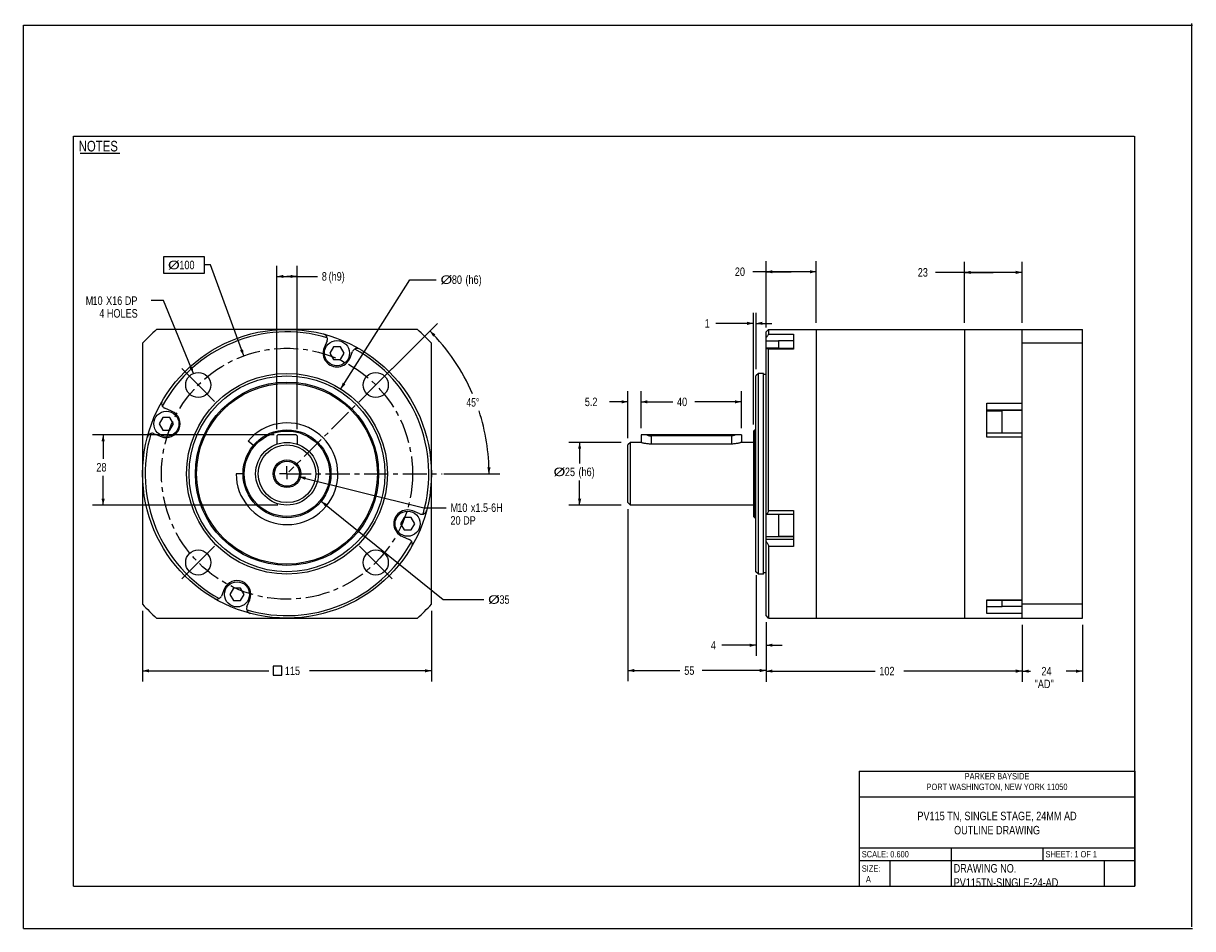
# Model space of a CAD drawing. Header units: millimetres. Extents: x 0 to 279, y 0 to 216.
import ezdxf

# ---------------------------------------------------------------- set-up
doc = ezdxf.new("R2010")
doc.units = ezdxf.units.MM
doc.header["$LTSCALE"] = 15.367
doc.linetypes.add('CENTER', pattern=[0.6, 0.375, -0.075, 0.075, -0.075])
doc.layers.get('0').update_dxf_attribs({"linetype": 'CONTINUOUS'})
doc.layers.add('DEFAULT_1', color=7, linetype='CENTER')
doc.styles.get("Standard").update_dxf_attribs({"font": 'txt', "width": 0.8})
doc.styles.add('TEXTSTYLE_1', font='txt', dxfattribs={"width": 0.8})
doc.dimstyles.new('DIMSTYLE_1', dxfattribs={"dimtxt": 2.032, "dimasz": 1.524, "dimexe": 0.18, "dimexo": 0.0625, "dimgap": 0.09, "dimtad": 0, "dimtih": 1, "dimtoh": 1, "dimlfac": 1.666667, "dimdsep": 46, "dimtxsty": 'STANDARD', "dimblk": '_FILLED', "dimblk1": '_FILLED', "dimblk2": '_FILLED', "dimcen": 0.09, "dimadec": 0, "dimazin": 0, "dimtp": 0.1, "dimtm": 0.1, "dimtfac": 1, "dimtofl": 0, "dimtmove": 0, "dimatfit": 3, "dimldrblk": '_FILLED', "dimfxl": 1, "dimtolj": 1, "dimarcsym": 0})
doc.dimstyles.new('DIMSTYLE_2', dxfattribs={"dimtxt": 2.032, "dimasz": 1.524, "dimexe": 0.18, "dimexo": 0.0625, "dimgap": 0.09, "dimtad": 0, "dimtih": 1, "dimtoh": 1, "dimdec": 1, "dimlfac": 1.666667, "dimdsep": 46, "dimtxsty": 'STANDARD', "dimblk": '_FILLED', "dimblk1": '_FILLED', "dimblk2": '_FILLED', "dimcen": 0.09, "dimadec": 0, "dimazin": 0, "dimtp": 0.5, "dimtm": 0.5, "dimtfac": 1, "dimtdec": 1, "dimtofl": 0, "dimtmove": 0, "dimatfit": 3, "dimldrblk": '_FILLED', "dimfxl": 1, "dimtolj": 1, "dimarcsym": 0})
doc.dimstyles.new('DIMSTYLE_3', dxfattribs={"dimtxt": 2.032, "dimasz": 1.524, "dimexe": 0.18, "dimexo": 0.0625, "dimgap": 0.09, "dimtad": 0, "dimtih": 1, "dimtoh": 1, "dimlfac": 1.666667, "dimdsep": 46, "dimtxsty": 'STANDARD', "dimblk": '_FILLED', "dimblk1": '_FILLED', "dimblk2": '_FILLED', "dimcen": 0.09, "dimadec": 0, "dimazin": 0, "dimtp": 0.1, "dimtm": 0.1, "dimtfac": 1, "dimtofl": 0, "dimtmove": 0, "dimatfit": 3, "dimldrblk": '_FILLED', "dimfxl": 1, "dimtolj": 1, "dimarcsym": 0})
doc.dimstyles.new('DIMSTYLE_4', dxfattribs={"dimtxt": 2.032, "dimasz": 1.524, "dimexe": 0.18, "dimexo": 0.0625, "dimgap": 0.09, "dimtad": 0, "dimtih": 1, "dimtoh": 1, "dimdec": 3, "dimlfac": 1.666667, "dimdsep": 46, "dimtxsty": 'STANDARD', "dimblk": '_FILLED', "dimblk1": '_FILLED', "dimblk2": '_FILLED', "dimcen": 0.09, "dimadec": 0, "dimazin": 0, "dimtp": 0.001, "dimtm": 0.001, "dimtfac": 1, "dimtdec": 3, "dimtofl": 0, "dimtmove": 0, "dimatfit": 3, "dimldrblk": '_FILLED', "dimfxl": 1, "dimtolj": 1, "dimarcsym": 0})
doc.dimstyles.new('DIMSTYLE_5', dxfattribs={"dimtxt": 2.032, "dimasz": 1.524, "dimexe": 0.18, "dimexo": 0.0625, "dimgap": 0.09, "dimtad": 0, "dimtih": 1, "dimtoh": 1, "dimdec": 3, "dimlfac": 1.666667, "dimdsep": 46, "dimtxsty": 'STANDARD', "dimblk": '_FILLED', "dimblk1": '_FILLED', "dimblk2": '_FILLED', "dimcen": 0.09, "dimadec": 0, "dimazin": 0, "dimtp": 0.001, "dimtm": 0.001, "dimtfac": 1, "dimtdec": 3, "dimtofl": 0, "dimtmove": 0, "dimatfit": 3, "dimldrblk": '_FILLED', "dimfxl": 1, "dimtolj": 1, "dimarcsym": 0})
doc.dimstyles.new('DIMSTYLE_6', dxfattribs={"dimtxt": 2.032, "dimasz": 1.524, "dimexe": 0.18, "dimexo": 0.0625, "dimgap": 0.09, "dimtad": 0, "dimtih": 1, "dimtoh": 1, "dimdec": 3, "dimlfac": 1.666667, "dimdsep": 46, "dimtxsty": 'STANDARD', "dimblk": '_FILLED', "dimblk1": '_FILLED', "dimblk2": '_FILLED', "dimcen": 0.09, "dimadec": 0, "dimazin": 0, "dimtm": 0.019, "dimtfac": 1, "dimtdec": 3, "dimtofl": 0, "dimtmove": 0, "dimatfit": 3, "dimldrblk": '_FILLED', "dimfxl": 1, "dimtolj": 1, "dimarcsym": 0})

# ---------------------------------------------------------------- blocks, each defined once
blk = doc.blocks.new('_FILLED')
at = {"color": 0, "linetype": 'BYBLOCK'}
blk.add_solid([(0, 0), (-1, 0.25), (-1, -0.25)], dxfattribs=at)
blk = doc.blocks.new('*D0')
at = {"color": 2, "linetype": 'CONTINUOUS'}
for p, q in [((144.47, 100.21), (144.47, 59.13)), ((177.47, 73.21), (177.47, 59.13)), ((144.47, 61.67), (156.9, 61.67)), ((177.47, 61.67), (162.19, 61.67))]:
    blk.add_line(p, q, dxfattribs=at)
at = {"color": 2, "linetype": 'CONTINUOUS', "xscale": 1.524, "yscale": 1.524, "zscale": 1.524, "rotation": 180}
blk.add_blockref('_FILLED', (144.47, 61.67), dxfattribs=at)
at = {"color": 2, "linetype": 'CONTINUOUS', "xscale": 1.524, "yscale": 1.524, "zscale": 1.524}
blk.add_blockref('_FILLED', (177.47, 61.67), dxfattribs=at)
at = {"color": 2, "linetype": 'CONTINUOUS', "width": 0.8}
blk.add_text('55', height=2.032, dxfattribs=at).set_placement((157.92, 60.65))
blk = doc.blocks.new('*D1')
at = {"color": 2, "linetype": 'CONTINUOUS'}
for p, q in [((88.09, 133.79), (98.93, 144.63)), ((100.46, 108.69), (113.82, 108.69))]:
    blk.add_line(p, q, dxfattribs=at)
for start, end in [(23.28, 45), (0, 18.1227)]:
    blk.add_arc((62.99, 108.69), 48.28, start, end, dxfattribs=at)
for points in [[(98.47, 142), (97.13, 142.83), (97.92, 141.47)], [(110.87, 110.21), (111.28, 108.69), (111.63, 110.22)]]:
    blk.add_solid(points, dxfattribs=at)
at = {"color": 2, "linetype": 'CONTINUOUS', "width": 0.755556}
blk.add_text('45%%d', height=2.032, dxfattribs=at).set_placement((105.86, 124.73))
blk = doc.blocks.new('*D2')
at = {"color": 2, "linetype": 'CONTINUOUS'}
for p, q in [((177.47, 143.61), (177.47, 159.51)), ((189.47, 144.78), (189.47, 159.51)), ((183.47, 156.97), (174.28, 156.97)), ((177.47, 156.97), (183.47, 156.97)), ((189.47, 156.97), (183.47, 156.97))]:
    blk.add_line(p, q, dxfattribs=at)
at = {"color": 2, "linetype": 'CONTINUOUS', "xscale": 1.524, "yscale": 1.524, "zscale": 1.524, "rotation": 180}
blk.add_blockref('_FILLED', (177.47, 156.97), dxfattribs=at)
at = {"color": 2, "linetype": 'CONTINUOUS', "xscale": 1.524, "yscale": 1.524, "zscale": 1.524}
blk.add_blockref('_FILLED', (189.47, 156.97), dxfattribs=at)
at = {"color": 2, "linetype": 'CONTINUOUS', "width": 0.8}
blk.add_text('20', height=2.032, dxfattribs=at).set_placement((170.02, 155.95))
blk = doc.blocks.new('*D3')
at = {"color": 2, "linetype": 'CONTINUOUS'}
for p, q in [((144.47, 125.88), (140.05, 125.88)), ((144.47, 117.18), (144.47, 128.42)), ((147.59, 119.58), (147.59, 128.42)), ((147.59, 125.88), (151.4, 125.88))]:
    blk.add_line(p, q, dxfattribs=at)
at = {"color": 2, "linetype": 'CONTINUOUS', "xscale": 1.524, "yscale": 1.524, "zscale": 1.524}
blk.add_blockref('_FILLED', (144.47, 125.88), dxfattribs=at)
at = {"color": 2, "linetype": 'CONTINUOUS', "xscale": 1.524, "yscale": 1.524, "zscale": 1.524, "rotation": 180}
blk.add_blockref('_FILLED', (147.59, 125.88), dxfattribs=at)
at = {"color": 2, "linetype": 'CONTINUOUS', "width": 0.8}
blk.add_text('5.2', height=2.032, dxfattribs=at).set_placement((134.16, 124.86))
blk = doc.blocks.new('*D4')
at = {"color": 2, "linetype": 'CONTINUOUS'}
for p, q in [((147.59, 119.58), (147.59, 128.42)), ((147.59, 125.88), (155.17, 125.88)), ((171.59, 125.88), (160.45, 125.88)), ((171.59, 119.58), (171.59, 128.42))]:
    blk.add_line(p, q, dxfattribs=at)
at = {"color": 2, "linetype": 'CONTINUOUS', "xscale": 1.524, "yscale": 1.524, "zscale": 1.524, "rotation": 180}
blk.add_blockref('_FILLED', (147.59, 125.88), dxfattribs=at)
at = {"color": 2, "linetype": 'CONTINUOUS', "xscale": 1.524, "yscale": 1.524, "zscale": 1.524}
blk.add_blockref('_FILLED', (171.59, 125.88), dxfattribs=at)
at = {"color": 2, "linetype": 'CONTINUOUS', "width": 0.8}
blk.add_text('40', height=2.032, dxfattribs=at).set_placement((156.19, 124.86))
blk = doc.blocks.new('*D5')
at = {"color": 2, "linetype": 'CONTINUOUS'}
for p, q in [((59.95, 117.99), (16.52, 117.99)), ((19.06, 117.99), (19.06, 112.27)), ((19.06, 101.19), (19.06, 108.21)), ((60.79, 101.19), (16.52, 101.19))]:
    blk.add_line(p, q, dxfattribs=at)
at = {"color": 2, "linetype": 'CONTINUOUS', "xscale": 1.524, "yscale": 1.524, "zscale": 1.524}
for p, rotation in [((19.06, 117.99), 90), ((19.06, 101.19), 270)]:
    blk.add_blockref('_FILLED', p, dxfattribs=dict(at, rotation=rotation))
at = {"color": 2, "linetype": 'CONTINUOUS', "width": 0.8}
blk.add_text('28', height=2.032, dxfattribs=at).set_placement((17.44, 109.23))
blk = doc.blocks.new('*D6')
at = {"color": 2, "linetype": 'CONTINUOUS'}
for p, q in [((60.59, 119.35), (60.59, 158.39)), ((65.39, 119.35), (65.39, 158.39)), ((60.59, 155.85), (62.99, 155.85)), ((65.39, 155.85), (62.99, 155.85)), ((62.99, 155.85), (70.29, 155.85))]:
    blk.add_line(p, q, dxfattribs=at)
at = {"color": 2, "linetype": 'CONTINUOUS', "xscale": 1.524, "yscale": 1.524, "zscale": 1.524, "rotation": 180}
blk.add_blockref('_FILLED', (60.59, 155.85), dxfattribs=at)
at = {"color": 2, "linetype": 'CONTINUOUS', "xscale": 1.524, "yscale": 1.524, "zscale": 1.524}
blk.add_blockref('_FILLED', (65.39, 155.85), dxfattribs=at)
at = {"color": 2, "linetype": 'CONTINUOUS', "width": 0.8}
for s, height, p in [('8', 2.03, (71.31, 154.84)), ('(h9)', 2.032, (72.93, 154.84))]:
    blk.add_text(s, height=height, dxfattribs=at).set_placement(p)
blk = doc.blocks.new('*D7')
at = {"color": 2, "linetype": 'CONTINUOUS'}
for p, q in [((174.47, 120.48), (174.47, 147.17)), ((175.07, 133.68), (175.07, 147.17)), ((174.47, 144.63), (165.45, 144.63)), ((175.07, 144.63), (178.88, 144.63))]:
    blk.add_line(p, q, dxfattribs=at)
at = {"color": 2, "linetype": 'CONTINUOUS', "xscale": 1.524, "yscale": 1.524, "zscale": 1.524}
blk.add_blockref('_FILLED', (174.47, 144.63), dxfattribs=at)
at = {"color": 2, "linetype": 'CONTINUOUS', "xscale": 1.524, "yscale": 1.524, "zscale": 1.524, "rotation": 180}
blk.add_blockref('_FILLED', (175.07, 144.63), dxfattribs=at)
at = {"color": 2, "linetype": 'CONTINUOUS', "width": 0.8}
blk.add_text('1', height=2.03, dxfattribs=at).set_placement((162.81, 143.61))
blk = doc.blocks.new('*D8')
at = {"color": 2, "linetype": 'CONTINUOUS'}
for p, q in [((71.17, 102.11), (100.34, 78.64)), ((100.34, 78.64), (110.03, 78.64))]:
    blk.add_line(p, q, dxfattribs=at)
at = {"color": 2, "linetype": 'CONTINUOUS', "xscale": 1.524, "yscale": 1.524, "zscale": 1.524, "rotation": 141.172478}
blk.add_blockref('_FILLED', (71.17, 102.11), dxfattribs=at)
at = {"color": 2, "linetype": 'CONTINUOUS'}
for s, width, p in [('%%c', 1.333333, (111.05, 77.62)), ('35', 0.8, (113.76, 77.62))]:
    blk.add_text(s, height=2.032, dxfattribs=dict(at, width=width)).set_placement(p)
blk = doc.blocks.new('*D9')
at = {"color": 2, "linetype": 'CONTINUOUS'}
for p, q in [((28.49, 75.93), (28.49, 59.07)), ((97.49, 75.93), (97.49, 59.07)), ((28.49, 61.61), (58.67, 61.61)), ((97.49, 61.61), (68.37, 61.61))]:
    blk.add_line(p, q, dxfattribs=at)
at = {"color": 2, "linetype": 'CONTINUOUS', "xscale": 1.524, "yscale": 1.524, "zscale": 1.524, "rotation": 180}
blk.add_blockref('_FILLED', (28.49, 61.61), dxfattribs=at)
at = {"color": 2, "linetype": 'CONTINUOUS', "xscale": 1.524, "yscale": 1.524, "zscale": 1.524}
blk.add_blockref('_FILLED', (97.49, 61.61), dxfattribs=at)
at = {"color": 2, "linetype": 'CONTINUOUS', "width": 0.8}
blk.add_text('115', height=2.032, dxfattribs=at).set_placement((62.48, 60.59))
blk = doc.blocks.new('*D10')
at = {"color": 2, "linetype": 'CONTINUOUS'}
for p, q in [((224.87, 144.78), (224.87, 159.35)), ((238.67, 144.78), (238.67, 159.35)), ((231.77, 156.81), (217.98, 156.81)), ((224.87, 156.81), (231.77, 156.81)), ((238.67, 156.81), (231.77, 156.81))]:
    blk.add_line(p, q, dxfattribs=at)
at = {"color": 2, "linetype": 'CONTINUOUS', "xscale": 1.524, "yscale": 1.524, "zscale": 1.524, "rotation": 180}
blk.add_blockref('_FILLED', (224.87, 156.81), dxfattribs=at)
at = {"color": 2, "linetype": 'CONTINUOUS', "xscale": 1.524, "yscale": 1.524, "zscale": 1.524}
blk.add_blockref('_FILLED', (238.67, 156.81), dxfattribs=at)
at = {"color": 2, "linetype": 'CONTINUOUS', "width": 0.8}
blk.add_text('23', height=2.032, dxfattribs=at).set_placement((213.72, 155.8))
blk = doc.blocks.new('*D11')
at = {"color": 2, "linetype": 'CONTINUOUS'}
for p, q in [((177.47, 73.21), (177.47, 59)), ((238.67, 72.61), (238.67, 59)), ((177.47, 61.54), (203.51, 61.54)), ((238.67, 61.54), (210.42, 61.54))]:
    blk.add_line(p, q, dxfattribs=at)
at = {"color": 2, "linetype": 'CONTINUOUS', "xscale": 1.524, "yscale": 1.524, "zscale": 1.524, "rotation": 180}
blk.add_blockref('_FILLED', (177.47, 61.54), dxfattribs=at)
at = {"color": 2, "linetype": 'CONTINUOUS', "xscale": 1.524, "yscale": 1.524, "zscale": 1.524}
blk.add_blockref('_FILLED', (238.67, 61.54), dxfattribs=at)
at = {"color": 2, "linetype": 'CONTINUOUS', "width": 0.8}
blk.add_text('102', height=2.032, dxfattribs=at).set_placement((204.53, 60.52))
blk = doc.blocks.new('*D12')
at = {"color": 2, "linetype": 'CONTINUOUS'}
for p, q in [((238.67, 72.61), (238.67, 58.98)), ((253.07, 72.61), (253.07, 58.98)), ((238.67, 61.52), (240.63, 61.52)), ((253.07, 61.52), (249.16, 61.52))]:
    blk.add_line(p, q, dxfattribs=at)
at = {"color": 2, "linetype": 'CONTINUOUS', "xscale": 1.524, "yscale": 1.524, "zscale": 1.524, "rotation": 180}
blk.add_blockref('_FILLED', (238.67, 61.52), dxfattribs=at)
at = {"color": 2, "linetype": 'CONTINUOUS', "xscale": 1.524, "yscale": 1.524, "zscale": 1.524}
blk.add_blockref('_FILLED', (253.07, 61.52), dxfattribs=at)
at = {"color": 2, "linetype": 'CONTINUOUS', "width": 0.8}
for s, p in [('24', (243.27, 60.5)), ('"AD"', (241.64, 57.46))]:
    blk.add_text(s, height=2.032, dxfattribs=at).set_placement(p)
blk = doc.blocks.new('*D13')
at = {"color": 2, "linetype": 'CONTINUOUS'}
for p, q in [((142.88, 116.19), (130.38, 116.19)), ((132.92, 116.19), (132.92, 111.18)), ((132.92, 101.19), (132.92, 107.12)), ((142.88, 101.19), (130.38, 101.19))]:
    blk.add_line(p, q, dxfattribs=at)
at = {"color": 2, "linetype": 'CONTINUOUS', "xscale": 1.524, "yscale": 1.524, "zscale": 1.524}
for p, rotation in [((132.92, 116.19), 90), ((132.92, 101.19), 270)]:
    blk.add_blockref('_FILLED', p, dxfattribs=dict(at, rotation=rotation))
at = {"color": 2, "linetype": 'CONTINUOUS'}
for s, width, p in [('%%c', 1.333333, (126.69, 108.13)), ('25', 0.8, (129.4, 108.13)), ('(h6)', 0.8, (132.65, 108.13))]:
    blk.add_text(s, height=2.032, dxfattribs=dict(at, width=width)).set_placement(p)
blk = doc.blocks.new('*D14')
at = {"color": 2, "linetype": 'CONTINUOUS'}
for p, q in [((65.91, 107.97), (95.73, 100.59)), ((95.73, 100.59), (101.04, 100.59))]:
    blk.add_line(p, q, dxfattribs=at)
at = {"color": 2, "linetype": 'CONTINUOUS', "xscale": 1.524, "yscale": 1.524, "zscale": 1.524, "rotation": 166.092579}
blk.add_blockref('_FILLED', (65.91, 107.97), dxfattribs=at)
at = {"color": 2, "linetype": 'CONTINUOUS', "width": 0.8}
for s, height, p in [('M', 2.03, (102.05, 99.57)), ('10', 2.032, (103.68, 99.57)), ('x1.5-6H', 2.032, (106.93, 99.57)), ('20 DP', 2.032, (102.05, 96.52))]:
    blk.add_text(s, height=height, dxfattribs=at).set_placement(p)
blk = doc.blocks.new('*D15')
at = {"color": 2, "linetype": 'CONTINUOUS'}
for p, q in [((33.5, 150.07), (30.53, 150.07)), ((40.64, 132.68), (33.5, 150.07))]:
    blk.add_line(p, q, dxfattribs=at)
at = {"color": 2, "linetype": 'CONTINUOUS', "xscale": 1.524, "yscale": 1.524, "zscale": 1.524, "rotation": 292.324543}
blk.add_blockref('_FILLED', (40.64, 132.68), dxfattribs=at)
at = {"color": 2, "linetype": 'CONTINUOUS', "width": 0.8}
for s, height, p in [('M', 2.03, (14.89, 149.05)), ('10', 2.032, (16.51, 149.05)), ('X16 DP', 2.032, (19.76, 149.05)), ('4 HOLES', 2.032, (18.14, 146))]:
    blk.add_text(s, height=height, dxfattribs=at).set_placement(p)
blk = doc.blocks.new('*D16')
at = {"color": 2, "linetype": 'CONTINUOUS'}
for p, q in [((44.69, 158.59), (43.17, 158.59)), ((52.66, 136.86), (44.69, 158.59))]:
    blk.add_line(p, q, dxfattribs=at)
at = {"color": 2, "linetype": 'CONTINUOUS', "xscale": 1.524, "yscale": 1.524, "zscale": 1.524, "rotation": 290.145529}
blk.add_blockref('_FILLED', (52.66, 136.86), dxfattribs=at)
at = {"color": 2, "linetype": 'CONTINUOUS'}
for s, width, p in [('%%c', 1.333333, (34.56, 157.57)), ('100', 0.8, (37.27, 157.57))]:
    blk.add_text(s, height=2.032, dxfattribs=dict(at, width=width)).set_placement(p)
blk = doc.blocks.new('*D17')
at = {"color": 2, "linetype": 'CONTINUOUS'}
for p, q in [((75.82, 128.97), (92.33, 155.07)), ((92.33, 155.07), (98.66, 155.07))]:
    blk.add_line(p, q, dxfattribs=at)
at = {"color": 2, "linetype": 'CONTINUOUS', "xscale": 1.524, "yscale": 1.524, "zscale": 1.524, "rotation": 237.684326}
blk.add_blockref('_FILLED', (75.82, 128.97), dxfattribs=at)
at = {"color": 2, "linetype": 'CONTINUOUS'}
for s, width, p in [('%%c', 1.333333, (99.68, 154.06)), ('80', 0.8, (102.39, 154.06)), ('(h6)', 0.8, (105.64, 154.06))]:
    blk.add_text(s, height=2.032, dxfattribs=dict(at, width=width)).set_placement(p)
blk = doc.blocks.new('*D18')
at = {"color": 2, "linetype": 'CONTINUOUS'}
for p, q in [((175.07, 84.46), (175.07, 65.18)), ((177.47, 72.23), (177.47, 65.18)), ((175.07, 67.72), (166.92, 67.72)), ((177.47, 67.72), (181.28, 67.72))]:
    blk.add_line(p, q, dxfattribs=at)
at = {"color": 2, "linetype": 'CONTINUOUS', "xscale": 1.524, "yscale": 1.524, "zscale": 1.524}
blk.add_blockref('_FILLED', (175.07, 67.72), dxfattribs=at)
at = {"color": 2, "linetype": 'CONTINUOUS', "xscale": 1.524, "yscale": 1.524, "zscale": 1.524, "rotation": 180}
blk.add_blockref('_FILLED', (177.47, 67.72), dxfattribs=at)
at = {"color": 2, "linetype": 'CONTINUOUS', "width": 0.8}
blk.add_text('4', height=2.03, dxfattribs=at).set_placement((164.28, 66.7))

msp = doc.modelspace()

# ---------------------------------------------------------------- linework, layer by layer
at = {"color": 7, "linetype": 'CONTINUOUS'}
for p, q in [((0, 0), (0, 215.9)), ((0, 215.9), (279.4, 215.9)), ((279.24655, 0.41431), (279.24655, 216.31431)), ((11.938, 10.16), (11.938, 189.36238)), ((11.938, 189.36238), (265.43, 189.36238)), ((265.57424, 10.16), (265.57424, 189.36238)), ((13.55318, 185.32161), (23.03317, 185.32161)), ((94.17019, 143.1932), (31.81636, 143.1932)), ((178.0656, 143.1932), (177.4656, 142.5932)), ((177.4656, 138.48691), (177.4656, 142.59315)), ((178.0656, 143.1932), (178.0656, 142.05881)), ((178.0656, 143.1932), (253.0656, 143.1932)), ((189.4656, 143.1932), (189.4656, 74.1932)), ((224.8656, 143.1932), (224.8656, 74.1932)), ((238.6656, 74.1932), (238.6656, 143.1932)), ((253.0656, 74.1932), (253.0656, 143.1932)), ((28.49327, 139.87012), (28.49327, 77.51629)), ((72.57093, 140.43904), (71.88419, 138.7811)), ((97.49327, 77.51629), (97.49327, 139.87012)), ((180.46591, 140.51824), (180.46591, 138.65411)), ((180.46591, 140.51824), (184.0656, 140.51824)), ((184.0656, 142.05881), (184.0656, 138.49054)), ((253.0656, 139.87012), (238.6656, 139.87012)), ((74.06697, 139.01824), (73.20095, 137.51824)), ((73.20095, 137.51824), (74.06697, 136.01825)), ((75.79902, 139.01824), (74.06697, 139.01824)), ((76.66504, 137.51824), (75.79902, 139.01824)), ((75.79902, 136.01825), (76.66504, 137.51824)), ((77.9818, 136.25539), (78.66854, 137.91333)), ((177.4656, 99.02421), (177.4656, 138.48682)), ((184.0656, 138.65411), (177.90532, 138.65411)), ((178.0656, 99.919), (178.0656, 138.49054)), ((74.06697, 136.01825), (75.79902, 136.01825)), ((175.6656, 132.69035), (175.0656, 132.09035)), ((175.0656, 85.29605), (175.0656, 132.09035)), ((175.6656, 84.69605), (175.6656, 132.69035)), ((176.8656, 132.69035), (175.6656, 132.69035)), ((176.8656, 84.69633), (176.8656, 132.69007)), ((177.4656, 132.3932), (176.8656, 132.3932)), ((35.43109, 123.68173), (33.77314, 124.36847)), ((230.2656, 117.4674), (230.2656, 125.57398)), ((238.6656, 123.86804), (230.2656, 123.86804)), ((233.86529, 123.63292), (230.2656, 123.63292)), ((233.86529, 118.36221), (233.86529, 123.63292)), ((33.30221, 122.13292), (32.43618, 120.63293)), ((32.43618, 120.63293), (33.30221, 119.13293)), ((35.03425, 122.13292), (33.30221, 122.13292)), ((35.90028, 120.63293), (35.03425, 122.13292)), ((35.03425, 119.13293), (35.90028, 120.63293)), ((31.24743, 118.27087), (32.90537, 117.58412)), ((33.30221, 119.13293), (35.03425, 119.13293)), ((60.82127, 117.99319), (60.59267, 117.76459)), ((60.59267, 117.76459), (60.59267, 115.79883)), ((65.16467, 117.99319), (60.82127, 117.99319)), ((65.16467, 117.99319), (65.39327, 117.76459)), ((65.39327, 117.76459), (65.39327, 115.79883)), ((147.58607, 117.99319), (147.58607, 116.15585)), ((171.58602, 117.99319), (147.58607, 117.99319)), ((169.18572, 117.76459), (149.98637, 117.76459)), ((171.58602, 117.99319), (171.58602, 116.1932)), ((174.46572, 118.8932), (174.76572, 119.1932)), ((174.46572, 118.8932), (174.46572, 98.4932)), ((174.76572, 119.1932), (174.76572, 98.1932)), ((174.76572, 119.1932), (175.0656, 119.1932)), ((238.6656, 118.36221), (230.2656, 118.36221)), ((54.97467, 115.42161), (53.68284, 116.50558)), ((145.06572, 116.1932), (144.46572, 115.5932)), ((144.46572, 101.7932), (144.46572, 115.5932)), ((145.06572, 101.1932), (145.06572, 116.1932)), ((147.46572, 116.1932), (145.06572, 116.1932)), ((169.18572, 115.79883), (149.86572, 115.79883)), ((174.46572, 116.1932), (171.58572, 116.1932)), ((52.49327, 108.6932), (50.83937, 108.6932)), ((145.06572, 101.1932), (144.46572, 101.7932)), ((174.46572, 101.1932), (145.06572, 101.1932)), ((90.95229, 98.25348), (90.08627, 96.75348)), ((92.68434, 98.25348), (90.95229, 98.25348)), ((93.55036, 96.75348), (92.68434, 98.25348)), ((94.73911, 99.11554), (93.08117, 99.80228)), ((174.46572, 98.4932), (174.76572, 98.1932)), ((174.76572, 98.1932), (175.0656, 98.1932)), ((177.4656, 99.02419), (184.0656, 99.02419)), ((177.4656, 74.79325), (177.4656, 99.01496)), ((180.46591, 99.02419), (180.46591, 93.75349)), ((184.0656, 99.919), (184.0656, 91.30445)), ((90.08627, 96.75348), (90.95229, 95.25348)), ((90.95229, 95.25348), (92.68434, 95.25348)), ((92.68434, 95.25348), (93.55036, 96.75348)), ((90.55546, 93.70468), (92.2134, 93.01793)), ((180.46591, 93.75349), (184.0656, 93.75349)), ((178.0656, 91.30445), (178.0656, 74.1932)), ((175.6656, 84.69605), (175.0656, 85.29605)), ((176.8656, 84.69605), (175.6656, 84.69605)), ((177.4656, 84.9932), (176.8656, 84.9932)), ((48.00475, 81.13102), (47.318, 79.47307)), ((50.18752, 81.36816), (49.3215, 79.86816)), ((51.91957, 81.36816), (50.18752, 81.36816)), ((52.7856, 79.86816), (51.91957, 81.36816)), ((49.3215, 79.86816), (50.18752, 78.36816)), ((50.18752, 78.36816), (51.91957, 78.36816)), ((51.91957, 78.36816), (52.7856, 79.86816)), ((53.41561, 76.94736), (54.10235, 78.60531)), ((230.2656, 75.3276), (230.2656, 78.60518)), ((230.2656, 78.45172), (238.6656, 78.45172)), ((233.86529, 76.86817), (233.86529, 78.45172)), ((233.86529, 76.86817), (230.2656, 76.86817)), ((253.0656, 77.51629), (238.6656, 77.51629)), ((31.81636, 74.1932), (94.17019, 74.1932)), ((178.0656, 74.1932), (177.4656, 74.7932)), ((178.0656, 74.1932), (253.0656, 74.1932)), ((11.938, 10.16), (265.43, 10.16)), ((0, 0), (279.4, 0))]:
    msp.add_line(p, q, dxfattribs=at)
at = {"color": 2, "linetype": 'CONTINUOUS'}
for p, q in [((33.54737, 156.55571), (33.54737, 160.61971)), ((33.54737, 160.61971), (43.16551, 160.61971)), ((43.16551, 160.61971), (43.16551, 156.55571)), ((43.16551, 156.55571), (33.54737, 156.55571)), ((199.74464, 37.58884), (265.58144, 37.58884)), ((199.74464, 37.58884), (199.74464, 10.15684)), ((265.58144, 37.58884), (265.58144, 10.15684)), ((199.74464, 31.49284), (265.58144, 31.49284)), ((199.74464, 19.30084), (265.58144, 19.30084)), ((221.69024, 19.30084), (221.69024, 10.15684)), ((243.63584, 19.30084), (243.63584, 16.25284)), ((199.74464, 16.25284), (265.58144, 16.25284)), ((207.05984, 16.25284), (207.05984, 10.15684)), ((258.26624, 16.25284), (258.26624, 10.15684)), ((199.74464, 10.15684), (265.58144, 10.15684))]:
    msp.add_line(p, q, dxfattribs=at)
at = {"color": 9, "linetype": 'CONTINUOUS'}
for p, q in [((177.4656, 140.43904), (180.46591, 140.43904)), ((178.0656, 142.05881), (184.0656, 142.05881)), ((177.4656, 138.7811), (180.46591, 138.7811)), ((184.0656, 138.49054), (178.0656, 138.49054)), ((230.2656, 125.57398), (238.6656, 125.57398)), ((230.2656, 123.87817), (238.6656, 123.87817)), ((149.98637, 117.76459), (149.98637, 115.79883)), ((169.18572, 117.76459), (169.18572, 115.79883)), ((238.6656, 117.4674), (230.2656, 117.4674)), ((178.0656, 99.919), (184.0656, 99.919)), ((177.4656, 93.70468), (184.0656, 93.70468)), ((184.0656, 93.01793), (177.4656, 93.01793)), ((184.0656, 91.30445), (178.0656, 91.30445)), ((230.2656, 78.60518), (238.6656, 78.60518)), ((238.6656, 76.94736), (233.86529, 76.94736)), ((238.6656, 75.3276), (230.2656, 75.3276))]:
    msp.add_line(p, q, dxfattribs=at)
at = {"color": 2, "linetype": 'CONTINUOUS'}
msp.add_lwpolyline([(59.68174, 60.59059), (61.79841, 60.59059), (61.79841, 62.70725), (59.68174, 62.70725), (59.68174, 60.59059)], dxfattribs=at)
at = {"color": 7, "linetype": 'CONTINUOUS'}
for centre, radius in [((62.99327, 108.6932), 34.5), ((74.93299, 137.51824), 2.99999), ((41.78007, 129.90641), 3), ((62.99327, 108.6932), 23.99715), ((62.99327, 108.6932), 23.39715), ((84.20647, 129.90641), 3), ((62.99327, 108.6932), 21.90285), ((62.99327, 108.6932), 21.60285), ((34.16823, 120.63293), 2.99999), ((62.99327, 108.6932), 10.5), ((62.99327, 108.6932), 10.2), ((62.99327, 108.6932), 7.5), ((62.99327, 108.6932), 6.9), ((62.99327, 108.6932), 3.3), ((62.99327, 108.6932), 3), ((91.81831, 96.75348), 2.99999), ((41.78007, 87.48), 3), ((84.20647, 87.48), 3), ((51.05355, 79.86816), 2.99999)]:
    msp.add_circle(centre, radius, dxfattribs=at)
for centre, radius, start, end in [((62.99327, 108.6932), 46.5, 132.1034489, 137.8965511), ((62.99327, 108.6932), 33.9, 73.4940913, 151.5061013), ((62.99327, 108.6932), 46.5, 42.1034489, 47.8965511), ((71.46228, 140.89826), 1.2, 14.3969443, 75.2664342), ((71.46228, 140.89826), 1.2, 337.5, 14.3752856), ((74.93299, 137.51824), 3.3, 157.5, 337.5), ((79.77719, 137.45411), 1.2, 120.6275079, 157.5), ((62.99327, 108.6932), 33.9, 343.4940913, 61.5061013), ((79.77719, 137.45411), 1.2, 59.7335658, 120.6082571), ((34.23236, 125.47713), 1.2, 149.7335658, 210.6082571), ((34.16823, 120.63293), 3.3, 247.5, 67.5), ((34.23236, 125.47713), 1.2, 210.6275079, 247.5), ((62.99327, 108.6932), 12.1539, 180, 140), ((62.99327, 108.6932), 33.9, 163.4940913, 241.5061013), ((30.78821, 117.16221), 1.2, 104.3969443, 165.2664342), ((30.78821, 117.16221), 1.2, 67.5, 104.3752856), ((91.81831, 96.75348), 3.3, 67.5, 247.5), ((95.19833, 100.22419), 1.2, 247.5, 284.3752856), ((95.19833, 100.22419), 1.2, 284.3969443, 345.2664342), ((62.99327, 108.6932), 33.9, 253.4940913, 331.5061013), ((91.75418, 91.90928), 1.2, 30.6275079, 67.5), ((91.75418, 91.90928), 1.2, 329.7335658, 30.6082571), ((51.05355, 79.86816), 3.3, 337.5, 157.5), ((46.20935, 79.93229), 1.2, 239.7335658, 300.6082571), ((46.20935, 79.93229), 1.2, 300.6275079, 337.5), ((62.99327, 108.6932), 46.5, 222.1034489, 227.8965511), ((54.52426, 76.48814), 1.2, 157.5, 194.3752856), ((54.52426, 76.48814), 1.2, 194.3969443, 255.2664342), ((62.99327, 108.6932), 46.5, 312.1034489, 317.8965511)]:
    msp.add_arc(centre, radius, start, end, dxfattribs=at)
for points, knots in [([(177.4656, 141.19663), (177.55537, 141.29797), (177.71123, 141.48117), (177.90277, 141.73258), (178.01596, 141.9145), (178.0656, 142.02033), (178.0656, 142.05881)], [0, 0, 0, 0, 0.383921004, 0.683245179, 0.890902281, 1, 1, 1, 1]), ([(177.4656, 138.48691), (177.54931, 138.53659), (177.69131, 138.60772), (177.84427, 138.6573), (177.90752, 138.65452)], [0, 0, 0, 0, 0.613492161, 1, 1, 1, 1]), ([(177.90752, 138.65452), (177.91065, 138.65439), (177.95613, 138.65162), (178.04779, 138.6237), (178.0656, 138.5311), (178.0656, 138.49054)], [0, 0, 0, 0, 0.035917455, 0.520127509, 1, 1, 1, 1]), ([(148.96416, 117.99319), (149.07219, 117.94233), (149.29448, 117.85726), (149.63903, 117.78131), (149.87164, 117.76459), (149.98637, 117.76459)], [0, 0, 0, 0, 0.339551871, 0.673777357, 1, 1, 1, 1]), ([(170.20793, 117.99319), (170.09989, 117.94233), (169.87761, 117.85726), (169.53306, 117.78131), (169.30044, 117.76459), (169.18572, 117.76459)], [0, 0, 0, 0, 0.339551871, 0.673777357, 1, 1, 1, 1]), ([(149.86572, 115.79883), (149.70927, 115.79883), (149.40148, 115.80903), (148.95597, 115.85254), (148.54709, 115.91681), (148.19013, 115.99139), (147.89666, 116.06519), (147.67697, 116.12761), (147.54148, 116.16912), (147.48043, 116.1885), (147.46572, 116.1932)], [0, 0, 0, 0, 0.192206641, 0.378025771, 0.549615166, 0.700459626, 0.825904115, 0.921309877, 0.981027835, 1, 1, 1, 1]), ([(171.58572, 116.1932), (171.57095, 116.18848), (171.50973, 116.16905), (171.37419, 116.12753), (171.15483, 116.06521), (170.86186, 115.99152), (170.50519, 115.91696), (170.09611, 115.85261), (169.65027, 115.80904), (169.34224, 115.79883), (169.18572, 115.79883)], [0, 0, 0, 0, 0.019048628, 0.078910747, 0.174151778, 0.299191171, 0.449980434, 0.621674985, 0.807697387, 1, 1, 1, 1]), ([(177.4656, 99.06188), (177.559, 99.08894), (177.73391, 99.17247), (177.93115, 99.38208), (178.04349, 99.64042), (178.0656, 99.82672), (178.0656, 99.919)], [0, 0, 0, 0, 0.259894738, 0.505116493, 0.753350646, 1, 1, 1, 1]), ([(177.4656, 92.52028), (177.56114, 92.42445), (177.73001, 92.2256), (177.92074, 91.90595), (178.0361, 91.59842), (178.0656, 91.39585), (178.0656, 91.30445)], [0, 0, 0, 0, 0.292977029, 0.561837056, 0.802115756, 1, 1, 1, 1])]:
    msp.add_open_spline(points, degree=3, knots=knots, dxfattribs=at)
at = {"layer": 'DEFAULT_1', "color": 7, "linetype": 'CENTER'}
for p, q in [((41.78007, 129.90641), (37.8627, 133.82378)), ((84.20647, 129.90641), (88.12385, 133.82378)), ((41.78007, 129.90641), (45.69744, 125.98903)), ((84.20647, 129.90641), (63.44636, 109.14629)), ((62.99327, 108.6932), (62.99327, 110.51264)), ((62.99327, 108.6932), (61.22242, 108.6932)), ((62.99327, 108.6932), (62.99327, 107.44026)), ((62.99327, 108.6932), (100.03327, 108.6932)), ((41.78007, 87.48), (45.69744, 91.39737)), ((84.20647, 87.48), (80.2891, 91.39737)), ((41.78007, 87.48), (37.8627, 83.56263)), ((84.20647, 87.48), (88.12385, 83.56263))]:
    msp.add_line(p, q, dxfattribs=at)
msp.add_circle((62.99327, 108.6932), 30, dxfattribs=at)

# ---------------------------------------------------------------- texts
at = {"color": 2, "linetype": 'CONTINUOUS', "width": 0.8}
msp.add_text('NOTES', height=2.54, dxfattribs=at).set_placement((13.21849, 185.71041))
at = {"color": 2, "linetype": 'CONTINUOUS', "insert": (232.66304, 37.16974), "char_height": 1.524, "width": 35.433, "attachment_point": 2, "style": 'TEXTSTYLE_1'}
msp.add_mtext('PARKER BAYSIDE\\PPORT WASHINGTON, NEW YORK 11050', dxfattribs=at)
at = {"color": 2, "linetype": 'CONTINUOUS'}
for s, insert, char_height, width, attachment_point in [('PV115 TN, SINGLE STAGE, 24MM AD\\POUTLINE DRAWING', (232.66304, 27.93684), 2.032, 50.3936, 2), ('SCALE: 0.600', (200.35424, 18.53884), 1.524, 14.6304, 1), ('SHEET: 1 OF 1', (244.24544, 18.53884), 1.524, 15.8496, 1), ('SIZE:\\P  A', (200.35424, 15.10984), 1.524, 6.096, 1), ('DRAWING NO.\\PPV115TN-SINGLE-24-AD', (222.29984, 15.42734), 2.032, 32.512, 1)]:
    msp.add_mtext(s, dxfattribs=dict(at, insert=insert, char_height=char_height, width=width, attachment_point=attachment_point))

# ---------------------------------------------------------------- dimensions: what is measured, and where the dimension line sits
for p1, p2, dimstyle, picture, middle in [((52.6611, 136.85783), (73.32545, 80.52858), 'DIMSTYLE_5', '*D16', (38.35644, 158.58771)), ((71.17316, 102.10993), (54.81338, 115.27647), 'DIMSTYLE_3', '*D8', (114.02626, 78.63614))]:
    dim = msp.add_diameter_dim_2p(p1=p1, p2=p2, dimstyle=dimstyle, dxfattribs=at)
    dim.commit()
    dim.dimension.update_dxf_attribs({"geometry": picture, "text_midpoint": middle, "dimtype": 163})
for base, p1, p2, dimstyle, picture, middle in [((189.4656, 156.96649), (177.4656, 143.60996), (189.4656, 144.7807), 'DIMSTYLE_1', '*D2', (171.64162, 156.96649)), ((238.6656, 156.81392), (224.8656, 144.7807), (238.6656, 144.7807), 'DIMSTYLE_1', '*D10', (215.34157, 156.81392)), ((175.0656, 144.6271), (174.46572, 120.4807), (175.0656, 133.67785), 'DIMSTYLE_1', '*D7', (163.62478, 144.6271)), ((147.58607, 125.87976), (144.46572, 117.1807), (147.58607, 119.58069), 'DIMSTYLE_1', '*D3', (136.59425, 125.87976)), ((171.58602, 125.88072), (147.58607, 119.58069), (171.58602, 119.58069), 'DIMSTYLE_1', '*D4', (157.81142, 125.88072)), ((177.4656, 67.7162), (175.0656, 84.45611), (177.4656, 72.22601), 'DIMSTYLE_4', '*D18', (165.0896, 67.7162)), ((97.49327, 61.60659), (28.49327, 75.92879), (97.49327, 75.92879), 'DIMSTYLE_1', '*D9', (64.91415, 61.60659)), ((238.6656, 61.53893), (177.4656, 73.2057), (238.6656, 72.6057), 'DIMSTYLE_1', '*D11', (206.96699, 61.53893))]:
    dim = msp.add_linear_dim(base=base, p1=p1, p2=p2, dimstyle=dimstyle, dxfattribs=at)
    dim.commit()
    dim.dimension.update_dxf_attribs({"geometry": picture, "text_midpoint": middle, "dimtype": 160})
for base, p1, p2, text, picture, middle in [((65.39327, 155.85284), (60.59267, 119.35209), (65.39327, 119.35209), '<>(h9)', '*D6', (75.37159, 155.85284)), ((253.0656, 61.52025), (238.6656, 72.6057), (253.0656, 72.6057), '<>\\P"AD"', '*D12', (244.89584, 59.99625))]:
    dim = msp.add_linear_dim(base=base, p1=p1, p2=p2, text=text, dimstyle='DIMSTYLE_1', dxfattribs=at)
    dim.commit()
    dim.dimension.update_dxf_attribs({"geometry": picture, "text_midpoint": middle, "dimtype": 160})
for p1, p2, text, dimstyle, picture, middle in [((75.821753, 128.973569), (50.164789, 88.412836), '<>(h6)', 'DIMSTYLE_6', '*D17', (105.908588, 155.074843)), ((40.64051, 132.68155), (42.91963, 127.13126), 'M<>X16 DP\\P4 HOLES', 'DIMSTYLE_5', '*D15', (22.20129, 148.54467)), ((65.90533, 107.97214), (60.08122, 109.41426), 'M<>x1.5-6H\\P20 DP', 'DIMSTYLE_5', '*D14', (110.18239, 99.06309))]:
    dim = msp.add_diameter_dim_2p(p1=p1, p2=p2, text=text, dimstyle=dimstyle, dxfattribs=at)
    dim.commit()
    dim.dimension.update_dxf_attribs({"geometry": picture, "text_midpoint": middle, "dimtype": 163})
dim = msp.add_angular_dim_2l(base=(107.60018, 127.16999), line1=((100.45933, 108.6932), (113.81544, 108.6932)), line2=((98.92997, 144.6299), (88.09042, 133.79035)), dimstyle='DIMSTYLE_2', dxfattribs=at)
dim.commit()
dim.dimension.update_dxf_attribs({"geometry": '*D1', "text_midpoint": (108.16467, 125.7435), "dimtype": 162})
for base, p1, p2, angle, picture, middle in [((19.06398, 101.1932), (59.95298, 117.99319), (60.79195, 101.1932), 270, '*D5', (19.06398, 110.24214)), ((144.46572, 61.6676), (177.4656, 73.2057), (144.46572, 100.2057), 180, '*D0', (159.54522, 61.6676))]:
    dim = msp.add_linear_dim(base=base, p1=p1, p2=p2, angle=angle, dimstyle='DIMSTYLE_1', dxfattribs=at)
    dim.commit()
    dim.dimension.update_dxf_attribs({"geometry": picture, "text_midpoint": middle, "dimtype": 160})
dim = msp.add_linear_dim(base=(132.92459, 101.1932), p1=(142.87822, 116.1932), p2=(142.87822, 101.1932), angle=270, text='%%c<>(h6)', dimstyle='DIMSTYLE_4', dxfattribs=at)
dim.commit()
dim.dimension.update_dxf_attribs({"geometry": '*D13', "text_midpoint": (132.92459, 109.14975), "dimtype": 160})

doc.saveas('drawing.dxf')
